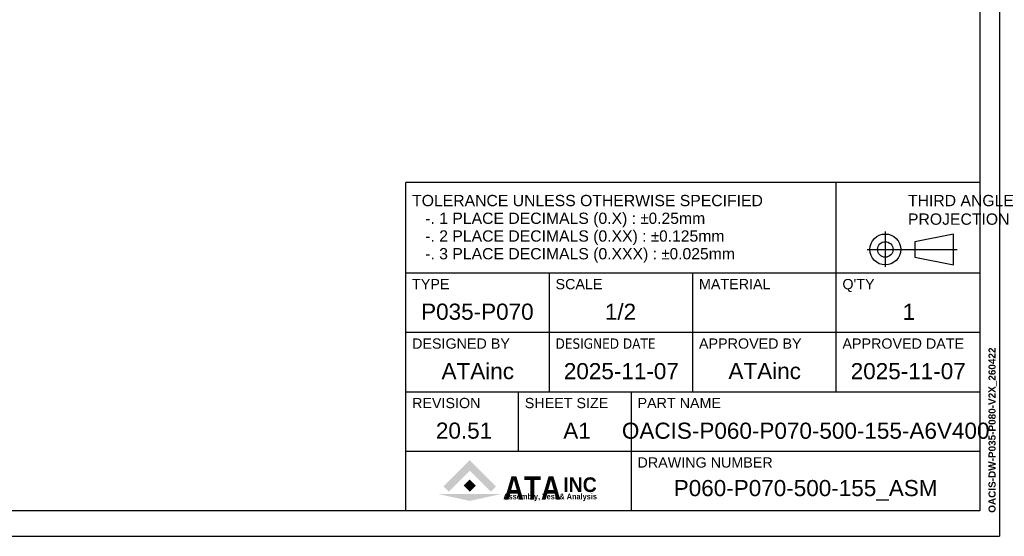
# Model space of a CAD drawing. Extents: x 0 to 2359, y -14 to 1663.
# Tile 10 of 37: x 1391 to 2359, y 0 to 508. Entities that reach past the tile are written whole.
import ezdxf
from ezdxf.enums import TextEntityAlignment as Align

# ---------------------------------------------------------------- set-up
doc = ezdxf.new("R2010")
doc.units = 0
doc.header["$LTSCALE"] = 25.4
doc.layers.get('0').update_dxf_attribs({"linetype": 'CONTINUOUS'})
doc.layers.add('ATA-TEXT', color=7, linetype='CONTINUOUS', lineweight=25)
doc.styles.add('주 문자 (ISO)', font='arial.ttf')

# ---------------------------------------------------------------- blocks, each defined once
blk = doc.blocks.new('ata-Title-A1-002')
for color, points in [(176, [(14.63, 6.49), (12.84, 8.28), (21.79, 17.23), (30.75, 8.28), (28.96, 6.49), (21.79, 13.66)]), (30, [(21.79, 10.66), (23.88, 8.57), (21.79, 6.49), (19.71, 8.57)]), (9, [(32.34, 5.64), (21.79, 3.34), (11.25, 5.64)])]:
    blk.add_hatch(color=color).paths.add_polyline_path(points)
at = {"color": 253}
for p, q in [((0, 0), (0, 112)), ((196, 112), (0, 112)), ((147, 40.6), (147, 112)), ((196, 112), (196, 0)), ((0, 81.2), (196, 81.2)), ((49, 40.6), (49, 81.2)), ((98, 40.6), (98, 81.2)), ((0, 60.9), (196, 60.9)), ((0, 40.6), (196, 40.6)), ((38.5, 20.3), (38.5, 40.6)), ((77, 0), (77, 40.6)), ((0, 20.3), (196, 20.3)), ((196, 0), (0, 0))]:
    blk.add_line(p, q, dxfattribs=at)
for p, q in [((163.75, 95.32), (163.75, 83.26)), ((187.03, 94.45), (173.85, 91.82)), ((187.03, 83.91), (187.03, 94.45)), ((173.85, 91.82), (173.85, 86.55)), ((157.57, 89.18), (188.27, 89.18)), ((173.85, 86.55), (187.03, 83.91)), ((0, 81.2), (196, 81.2))]:
    blk.add_line(p, q)
for radius in [5.27, 2.64]:
    blk.add_circle((163.75, 89.18), radius)
at = {"char_height": 3.85, "attachment_point": 1, "style": '주 문자 (ISO)'}
for s, insert, line_spacing_factor in [('TOLERANCE UNLESS OTHERWISE SPECIFIED\\P   -. 1 PLACE DECIMALS (0.X) : {\\fAIGDT|b0|i0|c2|p2;`0}.25mm\\P   -. 2 PLACE DECIMALS (0.XX) : {\\fAIGDT|b0|i0|c2|p2;`0}.125mm \\P   -. 3 PLACE DECIMALS (0.XXX) : {\\fAIGDT|b0|i0|c2|p2;`0}.025mm', (2.11, 107.8), 0.942857), ('THIRD ANGLE\\PPROJECTION', (171.5, 107.8), 0.987884)]:
    blk.add_mtext(s, dxfattribs=dict(at, insert=insert, line_spacing_factor=line_spacing_factor))
at = {"char_height": 3.5, "attachment_point": 1, "style": '주 문자 (ISO)'}
for s, insert in [('TYPE', (2.1, 79.1)), ('SCALE', (51.11, 79.1)), ('MATERIAL', (100.1, 79.1)), ("Q'TY", (149.1, 79.1)), ('DESIGNED BY', (2.1, 58.8)), ('{\\fTahoma|b0|i0|c0|p34;DESIGNED \\fTahoma|b0|i0|c129|p34;DATE}', (51.1, 58.8)), ('APPROVED BY', (100.11, 58.8)), ('APPROVED DATE', (149.1, 58.8)), ('REVISION', (2.1, 38.5)), ('SHEET SIZE', (40.6, 38.5)), ('PART NAME', (79.11, 38.5)), ('DRAWING NUMBER', (79.11, 18.2))]:
    blk.add_mtext(s, dxfattribs=dict(at, insert=insert))
at = {"color": 176, "insert": (33.46, 3.77), "char_height": 8, "width": 37.1563, "attachment_point": 7, "line_spacing_factor": 0.5, "style": '주 문자 (ISO)'}
blk.add_mtext('{\\fArial|b1|i0|c0|p34;\\W0.85;ATA}', dxfattribs=at)
at = {"color": 9, "style": '주 문자 (ISO)'}
for s, insert, char_height, attachment_point in [('{\\fArial|b1|i0|c0|p34;\\W0.95;INC}', (53.76, 6.3), 5, 7), ('{\\fArial|b1|i0|c0|p34;\\W0.9;Assembly, Test & Analysis}', (49.25, 5.84), 2, 2)]:
    blk.add_mtext(s, dxfattribs=dict(at, insert=insert, char_height=char_height, attachment_point=attachment_point))
at = {"style": '주 문자 (ISO)'}
for tag, p in [('TYPE_001', (24.5, 67.9)), ('SCALE_001', (73.5, 67.9)), ('MATERIAL_001', (122.5, 67.9)), ('QTY_001', (171.5, 67.9)), ('APPROVED_BY_001', (122.5, 47.64)), ('DESIGNED_BY_001', (24.5, 47.6)), ('APPROVED_DATE_001', (171.5, 47.6)), ('REVISION_001', (19.25, 27.3)), ('SHEET_SIZE_001', (57.75, 27.3)), ('PART_NAME_001', (136.5, 27.3)), ('DRAWING_NUMBER_001', (136.5, 7))]:
    blk.add_attdef(tag, text='', height=5.5, dxfattribs=at).set_placement(p, align=Align.MIDDLE_CENTER)
at = {"color": 7, "style": '주 문자 (ISO)'}
blk.add_attdef('DESIGNED_DATE_001', text='', height=5.5, dxfattribs=at).set_placement((73.5, 47.6), align=Align.MIDDLE_CENTER)
blk = doc.blocks.new('ata-Border-A1-002')
at = {"color": 253, "ltscale": 0.5}
for p in [(841, 594), (0, 0)]:
    blk.add_line(p, (841, 0), dxfattribs=at)
for p, q in [((834, 585), (834, 9)), ((834, 9), (7, 9))]:
    blk.add_line(p, q)

msp = doc.modelspace()

# ---------------------------------------------------------------- block references
at = {"xscale": 2.8, "yscale": 2.8, "zscale": 2.8}
msp.add_blockref('ata-Border-A1-002', (0, 0), dxfattribs=at)
ref = msp.add_blockref('ata-Title-A1-002', (1770.72, 25.2), dxfattribs=dict(xscale=2.88, yscale=2.88, zscale=2.88))
ref.add_attrib('SCALE_001', '1/2', (1966.41744, 212.83992), dxfattribs={"height": 15.84, "style": '주 문자 (ISO)'})
ref.add_attrib('TYPE_001', 'P035-P070', (1785.64992, 212.93496), dxfattribs={"height": 15.84, "style": '주 문자 (ISO)'})
ref.add_attrib('DESIGNED_BY_001', 'ATAinc', (1805.75088, 154.49472), dxfattribs={"height": 15.84, "style": '주 문자 (ISO)'})
ref.add_attrib('DESIGNED_DATE_001', '2025-11-07', (1926.0492, 154.47096), dxfattribs={"color": 7, "height": 15.84, "style": '주 문자 (ISO)'})
ref.add_attrib('APPROVED_BY_001', 'ATAinc', (2087.99088, 154.6034393), dxfattribs={"height": 15.84, "style": '주 문자 (ISO)'})
ref.add_attrib('APPROVED_DATE_001', '2025-11-07', (2208.2892, 154.47096), dxfattribs={"height": 15.84, "style": '주 문자 (ISO)'})
ref.add_attrib('PART_NAME_001', 'OACIS-P060-P070-500-155-A6V400', (1983.19272, 95.904), dxfattribs={"height": 15.84, "style": '주 문자 (ISO)'})
ref.add_attrib('DRAWING_NUMBER_001', 'P060-P070-500-155_ASM', (2034.17376, 39.4992), dxfattribs={"height": 15.84, "style": '주 문자 (ISO)'})
ref.add_attrib('QTY_001', '1', (2259.31776, 212.80032), dxfattribs={"height": 15.84, "style": '주 문자 (ISO)'})
ref.add_attrib('REVISION_001', '20.51', (1800.20616, 96.00696), dxfattribs={"height": 15.84, "style": '주 문자 (ISO)'})
ref.add_attrib('SHEET_SIZE_001', 'A1', (1925.54808, 95.87232), dxfattribs={"color": 7, "height": 15.84, "style": '주 문자 (ISO)'})

# ---------------------------------------------------------------- texts
at = {"layer": 'ATA-TEXT', "color": 7, "insert": (2343.8322022, 23.1397998), "char_height": 3.5, "attachment_point": 1, "rotation": 90, "line_spacing_factor": 1.027748, "style": '주 문자 (ISO)'}
msp.add_mtext('{\\fArial|b1|i0|c129|p34;\\H2.00000x;OACIS-DW-P035-P080-V2X_260422}', dxfattribs=at)

doc.saveas('drawing.dxf')
